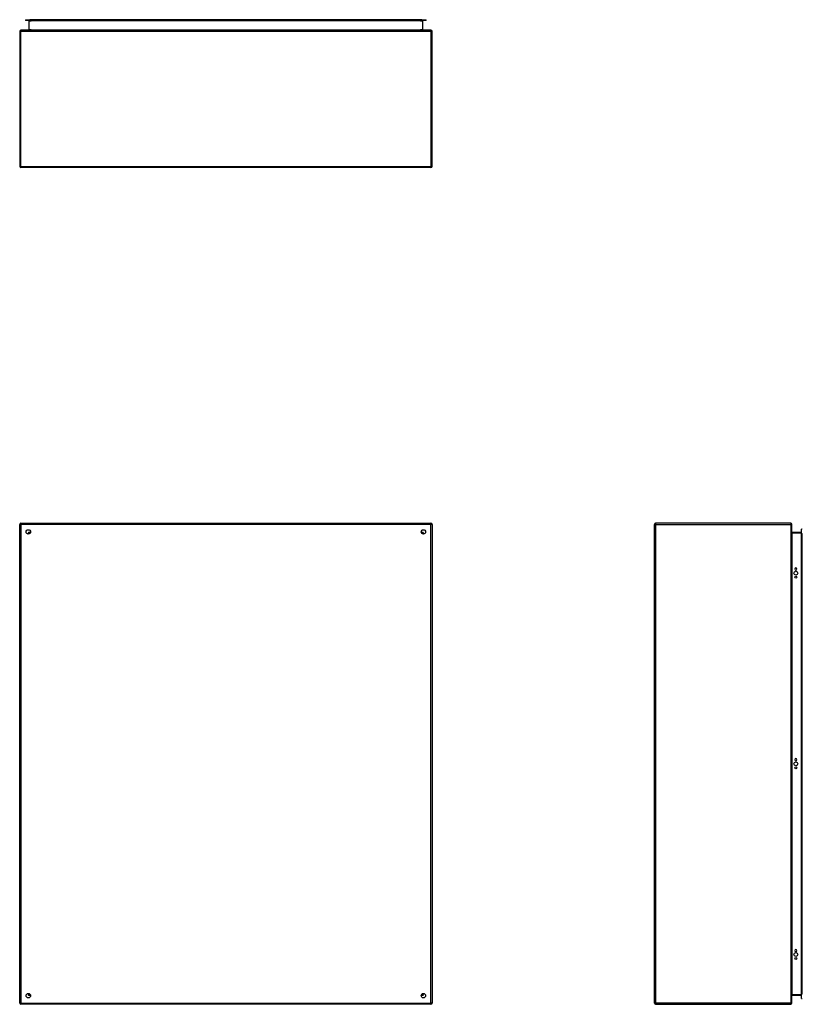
# Model space of a CAD drawing. Header units: inches. Extents: x 17 to 237, y 17 to 149.
# Tile 2 of 115: x 17 to 85, y 63 to 149. Entities that reach past the tile are written whole.
import ezdxf

# ---------------------------------------------------------------- set-up
doc = ezdxf.new("R2010")
doc.units = ezdxf.units.IN
doc.header["$MEASUREMENT"] = 0
doc.layers.add('Visible Edges(ANSI)', color=7, linetype='Continuous', lineweight=25)
doc.layers.add('Visible Tangent Edges(ANSI)', color=7, linetype='Continuous', lineweight=25)

msp = doc.modelspace()

# ---------------------------------------------------------------- linework, layer by layer
at = {"layer": 'Visible Edges(ANSI)'}
for p, q in [((17.673, 149.142), (18.058, 149.142)), ((17.673, 149.142), (17.673, 149.074)), ((18.058, 149.074), (17.673, 149.074)), ((17.959, 149.043), (17.959, 148.257)), ((52.264, 149.142), (18.058, 149.142)), ((18.058, 149.074), (52.264, 149.074)), ((52.264, 149.142), (52.649, 149.142)), ((52.649, 149.074), (52.264, 149.074)), ((52.363, 148.257), (52.363, 149.043)), ((52.649, 149.074), (52.649, 149.142)), ((17.161, 148.127), (17.161, 136.325)), ((53.062, 148.226), (17.26, 148.226)), ((53.161, 136.325), (53.161, 148.127)), ((53.062, 136.226), (17.26, 136.226)), ((17.161, 63.265), (17.161, 105.067)), ((17.26, 105.166), (53.062, 105.166)), ((53.161, 105.067), (53.161, 63.265)), ((72.576, 63.265), (72.576, 105.067)), ((84.477, 105.166), (72.675, 105.166)), ((84.576, 63.265), (84.576, 105.067)), ((18.027, 104.269), (18.027, 104.26)), ((18.068, 104.3), (18.058, 104.3)), ((52.264, 104.3), (52.255, 104.3)), ((52.295, 104.269), (52.295, 104.26)), ((85.394, 104.368), (84.607, 104.368)), ((85.425, 104.269), (85.425, 104.654)), ((85.493, 104.654), (85.425, 104.654)), ((85.425, 104.269), (85.425, 64.063)), ((85.493, 64.063), (85.493, 104.269)), ((84.839, 101.161), (84.839, 101.174)), ((85.026, 101.174), (85.026, 101.161)), ((84.839, 84.51), (84.839, 84.523)), ((85.026, 84.523), (85.026, 84.51)), ((84.839, 67.858), (84.839, 67.871)), ((85.026, 67.871), (85.026, 67.858)), ((18.027, 64.073), (18.027, 64.063)), ((18.058, 64.032), (18.068, 64.032)), ((52.255, 64.032), (52.264, 64.032)), ((52.295, 64.073), (52.295, 64.063)), ((84.607, 63.964), (85.394, 63.964)), ((85.425, 63.678), (85.425, 64.063)), ((85.425, 63.678), (85.493, 63.678)), ((53.062, 63.166), (17.26, 63.166)), ((72.675, 63.166), (84.477, 63.166))]:
    msp.add_line(p, q, dxfattribs=at)
at = {"layer": 'Visible Edges(ANSI)', "flags": 128}
for points in [[(17.959, 148.257), (17.959, 148.254), (17.959, 148.252), (17.959, 148.25), (17.958, 148.247), (17.957, 148.245), (17.956, 148.243), (17.955, 148.241), (17.954, 148.239), (17.953, 148.238), (17.951, 148.236), (17.95, 148.235), (17.948, 148.233), (17.947, 148.232), (17.945, 148.231), (17.944, 148.23), (17.942, 148.229), (17.94, 148.228), (17.939, 148.228), (17.937, 148.227), (17.935, 148.227), (17.934, 148.226), (17.932, 148.226), (17.93, 148.226), (17.928, 148.226)], [(52.394, 148.226), (52.392, 148.226), (52.391, 148.226), (52.389, 148.226), (52.387, 148.227), (52.385, 148.227), (52.384, 148.228), (52.382, 148.228), (52.38, 148.229), (52.379, 148.23), (52.377, 148.231), (52.376, 148.232), (52.374, 148.233), (52.373, 148.235), (52.371, 148.236), (52.37, 148.238), (52.369, 148.239), (52.367, 148.241), (52.366, 148.243), (52.365, 148.245), (52.365, 148.247), (52.364, 148.25), (52.364, 148.252), (52.363, 148.254), (52.363, 148.257)], [(84.607, 104.368), (84.605, 104.368), (84.602, 104.368), (84.6, 104.369), (84.598, 104.37), (84.596, 104.37), (84.594, 104.371), (84.592, 104.372), (84.59, 104.374), (84.588, 104.375), (84.586, 104.376), (84.585, 104.378), (84.584, 104.379), (84.583, 104.381), (84.581, 104.382), (84.58, 104.384), (84.58, 104.385), (84.579, 104.387), (84.578, 104.389), (84.578, 104.39), (84.577, 104.392), (84.577, 104.394), (84.577, 104.396), (84.576, 104.397), (84.576, 104.399)]]:
    msp.add_lwpolyline(points, dxfattribs=at)
at = {"layer": 'Visible Edges(ANSI)'}
for centre, radius in [((17.911, 104.416), 0.195), ((52.411, 104.416), 0.195), ((84.932, 100.818), 0.165), ((84.932, 100.468), 0.0935), ((84.932, 84.166), 0.165), ((84.932, 83.816), 0.0935), ((84.932, 67.515), 0.165), ((84.932, 67.165), 0.0935), ((17.911, 63.916), 0.195), ((52.411, 63.916), 0.195)]:
    msp.add_circle(centre, radius, dxfattribs=at)
for centre, radius, start, end in [((17.928, 149.043), 0.031, 0, 90), ((52.394, 149.043), 0.031, 90, 180), ((17.26, 148.127), 0.099, 90, 180), ((53.062, 148.127), 0.099, 0, 90), ((17.26, 136.325), 0.099, 180, 270), ((53.062, 136.325), 0.099, 270, 0), ((17.26, 105.067), 0.099, 90, 180), ((53.062, 105.067), 0.099, 0, 90), ((72.675, 105.067), 0.099, 90, 180), ((84.477, 105.067), 0.099, 0, 90), ((18.058, 104.269), 0.031, 90, 180), ((52.264, 104.269), 0.031, 0, 90), ((85.394, 104.399), 0.031, 270, 0), ((84.932, 101.174), 0.0935, 0, 180), ((84.932, 101.161), 0.0935, 180, 0), ((84.932, 84.523), 0.0935, 0, 180), ((84.932, 84.51), 0.0935, 180, 0), ((84.932, 67.871), 0.0935, 0, 180), ((84.932, 67.858), 0.0935, 180, 0), ((18.058, 64.063), 0.031, 180, 270), ((52.264, 64.063), 0.031, 270, 0), ((84.607, 63.933), 0.031, 90, 180), ((85.394, 63.933), 0.031, 0, 90), ((17.26, 63.265), 0.099, 180, 270), ((53.062, 63.265), 0.099, 270, 0), ((72.675, 63.265), 0.099, 180, 270), ((84.477, 63.265), 0.099, 270, 0)]:
    msp.add_arc(centre, radius, start, end, dxfattribs=at)
at = {"layer": 'Visible Tangent Edges(ANSI)'}
for p, q in [((17.99, 149.043), (17.959, 149.043)), ((17.99, 149.074), (17.99, 149.043)), ((17.99, 148.257), (17.99, 149.043)), ((17.99, 149.043), (18.159, 149.043)), ((18.058, 149.074), (18.058, 149.142)), ((52.163, 149.043), (18.159, 149.043)), ((52.163, 149.043), (52.332, 149.043)), ((52.264, 149.142), (52.264, 149.074)), ((52.332, 149.043), (52.332, 149.074)), ((52.332, 149.043), (52.332, 148.257)), ((52.363, 149.043), (52.332, 149.043)), ((17.161, 148.127), (17.26, 148.127)), ((17.26, 148.226), (17.26, 148.127)), ((17.26, 148.127), (53.062, 148.127)), ((17.26, 136.325), (17.26, 148.127)), ((17.99, 148.257), (17.959, 148.257)), ((18.159, 148.257), (17.99, 148.257)), ((18.159, 148.257), (52.163, 148.257)), ((52.332, 148.257), (52.163, 148.257)), ((52.332, 148.257), (52.363, 148.257)), ((53.062, 148.127), (53.062, 148.226)), ((53.062, 148.127), (53.161, 148.127)), ((53.062, 148.127), (53.062, 136.325)), ((17.161, 136.325), (17.26, 136.325)), ((17.26, 136.325), (17.26, 136.226)), ((17.26, 136.325), (53.062, 136.325)), ((53.062, 136.325), (53.062, 136.226)), ((53.062, 136.325), (53.161, 136.325)), ((17.161, 105.067), (17.26, 105.067)), ((17.26, 105.166), (17.26, 105.067)), ((17.26, 105.067), (17.26, 63.265)), ((53.062, 105.067), (17.26, 105.067)), ((53.062, 105.166), (53.062, 105.067)), ((53.062, 63.265), (53.062, 105.067)), ((53.161, 105.067), (53.062, 105.067)), ((72.675, 105.067), (72.576, 105.067)), ((72.675, 105.166), (72.675, 105.067)), ((72.675, 105.067), (84.477, 105.067)), ((72.675, 105.067), (72.675, 63.265)), ((84.477, 105.166), (84.477, 105.067)), ((84.477, 105.067), (84.477, 63.265)), ((84.576, 105.067), (84.477, 105.067)), ((18.027, 104.269), (17.928, 104.399)), ((17.928, 104.399), (18.058, 104.3)), ((17.928, 104.399), (17.928, 104.3)), ((17.928, 104.399), (18.106, 104.399)), ((17.928, 104.222), (17.928, 104.3)), ((52.217, 104.399), (52.394, 104.399)), ((52.264, 104.3), (52.394, 104.399)), ((52.394, 104.399), (52.295, 104.269)), ((52.394, 104.3), (52.394, 104.399)), ((52.394, 104.3), (52.394, 104.222)), ((84.607, 104.368), (84.607, 104.337)), ((84.607, 104.337), (85.394, 104.337)), ((84.607, 63.995), (84.607, 104.337)), ((85.394, 104.337), (85.394, 104.368)), ((85.425, 104.337), (85.394, 104.337)), ((85.394, 104.337), (85.394, 63.995)), ((85.425, 104.269), (85.493, 104.269)), ((17.928, 64.032), (17.928, 64.11)), ((17.928, 63.933), (18.027, 64.063)), ((18.058, 64.032), (17.928, 63.933)), ((17.928, 64.032), (17.928, 63.933)), ((18.106, 63.933), (17.928, 63.933)), ((52.394, 63.933), (52.217, 63.933)), ((52.394, 63.933), (52.264, 64.032)), ((52.295, 64.063), (52.394, 63.933)), ((52.394, 64.11), (52.394, 64.032)), ((52.394, 63.933), (52.394, 64.032)), ((85.394, 63.995), (84.607, 63.995)), ((84.607, 63.964), (84.607, 63.995)), ((85.394, 63.995), (85.425, 63.995)), ((85.394, 63.964), (85.394, 63.995)), ((85.493, 64.063), (85.425, 64.063)), ((17.161, 63.265), (17.26, 63.265)), ((17.26, 63.265), (53.062, 63.265)), ((17.26, 63.166), (17.26, 63.265)), ((53.161, 63.265), (53.062, 63.265)), ((53.062, 63.166), (53.062, 63.265)), ((72.675, 63.265), (72.576, 63.265)), ((84.477, 63.265), (72.675, 63.265)), ((72.675, 63.265), (72.675, 63.166)), ((84.477, 63.265), (84.477, 63.166)), ((84.477, 63.265), (84.576, 63.265))]:
    msp.add_line(p, q, dxfattribs=at)
at = {"layer": 'Visible Tangent Edges(ANSI)', "flags": 128}
for points in [[(17.928, 148.226), (17.932, 148.226), (17.935, 148.226), (17.939, 148.226), (17.942, 148.227), (17.946, 148.227), (17.949, 148.228), (17.952, 148.228), (17.956, 148.229), (17.959, 148.23), (17.962, 148.231), (17.965, 148.232), (17.968, 148.233), (17.971, 148.235), (17.974, 148.236), (17.977, 148.238), (17.979, 148.239), (17.982, 148.241), (17.984, 148.243), (17.986, 148.245), (17.987, 148.247), (17.989, 148.25), (17.99, 148.252), (17.99, 148.254), (17.99, 148.257)], [(52.332, 148.257), (52.332, 148.254), (52.333, 148.252), (52.334, 148.25), (52.335, 148.247), (52.337, 148.245), (52.339, 148.243), (52.341, 148.241), (52.343, 148.239), (52.346, 148.238), (52.348, 148.236), (52.351, 148.235), (52.354, 148.233), (52.357, 148.232), (52.36, 148.231), (52.363, 148.23), (52.367, 148.229), (52.37, 148.228), (52.373, 148.228), (52.377, 148.227), (52.38, 148.227), (52.384, 148.226), (52.387, 148.226), (52.391, 148.226), (52.394, 148.226)], [(84.576, 104.399), (84.576, 104.396), (84.577, 104.392), (84.577, 104.389), (84.577, 104.385), (84.578, 104.382), (84.578, 104.378), (84.579, 104.375), (84.58, 104.372), (84.58, 104.368), (84.581, 104.365), (84.583, 104.362), (84.584, 104.359), (84.585, 104.356), (84.586, 104.353), (84.588, 104.351), (84.59, 104.348), (84.592, 104.346), (84.594, 104.344), (84.596, 104.342), (84.598, 104.34), (84.6, 104.339), (84.602, 104.338), (84.605, 104.337), (84.607, 104.337)]]:
    msp.add_lwpolyline(points, dxfattribs=at)
at = {"layer": 'Visible Tangent Edges(ANSI)'}
msp.add_ellipse((84.607, 63.933), major_axis=(0, 0.062), ratio=0.5, start_param=0, end_param=1.570796, dxfattribs=at)

doc.saveas('drawing.dxf')
